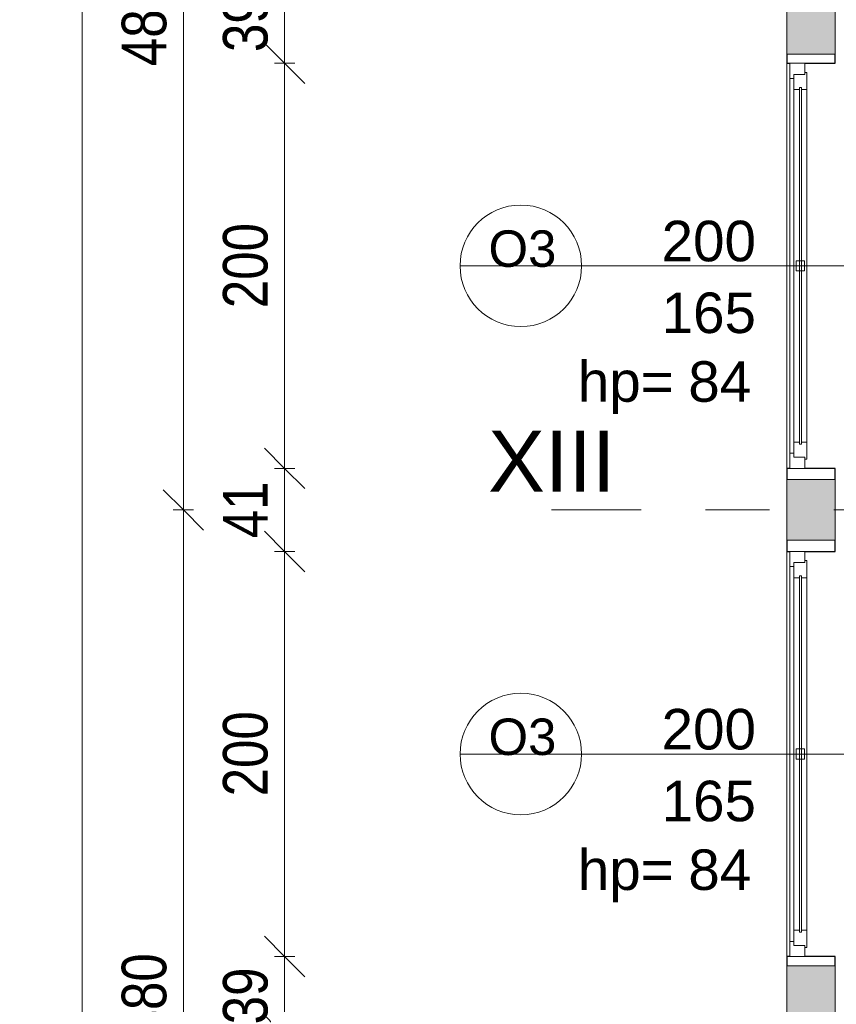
# Model space of a CAD drawing. Header units: centimetres. Extents: x -1631 to 21770, y -8842 to 3590.
# Tile 7 of 133: x -1631 to -1228, y 644 to 1130. Entities that reach past the tile are written whole.
import ezdxf

# ---------------------------------------------------------------- set-up
doc = ezdxf.new("R2010")
doc.units = ezdxf.units.CM
doc.linetypes.add('Oś', pattern=[222.25, 127, -31.75, 31.75, -31.75])
for name, color, linetype, lineweight in [('A-ANNO-DIMS', 211, 'Continuous', 13), ('A-ANNO-DIMS-100', 211, 'Continuous', 13), ('A-GLAZ', 151, 'Continuous', 13), ('A-GLAZ-IDEN', 152, 'Continuous', 13), ('A-WALL', 113, 'Continuous', 13), ('A-WALL-PATT', 111, 'Continuous', 13), ('S-GRID', 1, 'Continuous', 13), ('S-GRID-IDEN', 1, 'Continuous', 13)]:
    doc.layers.add(name, color=color, linetype=linetype, lineweight=lineweight)
doc.styles.add('Arial Narrow_1', font='ARIALN.TTF', dxfattribs={"height": 22})
doc.styles.add('Arial_10', font='arial.ttf', dxfattribs={"height": 20})
doc.styles.add('Arial_13', font='arial.ttf', dxfattribs={"height": 0.2})
doc.styles.add('Arial_7', font='arial.ttf', dxfattribs={"height": 30})
doc.styles.add('Arial_8', font='arial.ttf', dxfattribs={"height": 18})
doc.dimstyles.new('Diagonal_1_100__0_1_', dxfattribs={"dimscale": 30.48, "dimtxt": 22.515481, "dimasz": 0.656168, "dimexe": 0.164042, "dimexo": 0.0625, "dimgap": 0.065617, "dimtad": 1, "dimdec": 1, "dimrnd": 0.1, "dimdsep": 46, "dimtxsty": 'Arial Narrow_1', "dimblk1": 'OBLIQUE', "dimblk2": 'OBLIQUE', "dimsah": 1, "dimcen": 0.09, "dimazin": 0, "dimtfac": 1, "dimtdec": 4, "dimtix": 1, "dimtmove": 0, "dimatfit": 3, "dimfxl": 0, "dimtvp": 1, "dimtolj": 1, "dimtzin": 0, "dimarcsym": 0})

# ---------------------------------------------------------------- blocks, each defined once
blk = doc.blocks.new('Okno - automatyczna etykieta - 200x165 _projektowane_-2617392-6_piętro IV __13_80 m_ - stan projektowany')
at = {"layer": 'A-GLAZ'}
for p, q in [((-92.5, 10.5), (-100, 10.5)), ((-100, 10.5), (-100, 3)), ((-100, 10.5), (100, 10.5)), ((-92.5, 8.5), (-92.5, 10.5)), ((92.5, 10.5), (-92.5, 10.5)), ((100, 10.5), (92.5, 10.5)), ((92.5, 10.5), (92.5, 8.5)), ((100, 3), (100, 10.5)), ((-87, 8.5), (-94.5, 8.5)), ((-94.5, 8.5), (-94.5, 3)), ((-94.5, 3), (-94.5, 8.5)), ((-94.5, 8.5), (-92.5, 8.5)), ((88, 5.75), (-88, 5.75)), ((-88, 5.75), (-88, 4.75)), ((-88, 4.75), (-88, 5.75)), ((-88, 5.75), (-87, 5.75)), ((-87, 5.75), (-87, 8.5)), ((87, 8.5), (-87, 8.5)), ((2.5, 7.25), (-2.5, 7.25)), ((-2.5, 7.25), (-2.5, 3.25)), ((2.5, 3.25), (2.5, 7.25)), ((94.5, 8.5), (87, 8.5)), ((87, 8.5), (87, 5.75)), ((87, 5.75), (88, 5.75)), ((88, 4.75), (88, 5.75)), ((88, 5.75), (88, 4.75)), ((92.5, 8.5), (94.5, 8.5)), ((94.5, 3), (94.5, 8.5)), ((94.5, 8.5), (94.5, 3)), ((-100, 3), (-94.5, 3)), ((-94.5, 3), (-95.5, 3)), ((-95.5, 3), (-95.5, 2)), ((-95.5, 2), (-87, 2)), ((-88, 4.75), (88, 4.75)), ((-87, 4.75), (-88, 4.75)), ((-87, 2), (-87, 4.75)), ((87, 2), (-87, 2)), ((-2.5, 3.25), (2.5, 3.25)), ((87, 4.75), (87, 2)), ((88, 4.75), (87, 4.75)), ((87, 2), (95.5, 2)), ((95.5, 3), (94.5, 3)), ((94.5, 3), (100, 3)), ((95.5, 2), (95.5, 3))]:
    blk.add_line(p, q, dxfattribs=at)
blk = doc.blocks.new('DIMBLOCK8-6_piętro IV __13_80 m_ - stan projektowany')
at = {"layer": 'A-ANNO-DIMS-100', "transparency": 16777216}
for p, q in [((-1600.57, 2848.33), (-1610.57, 2858.33)), ((-1595.57, 2848.33), (-1605.57, 2848.33)), ((-1600.57, 108.33), (-1600.57, 2848.33)), ((-1600.57, 2848.33), (-1590.57, 2838.33)), ((-1600.57, 2848.33), (-1595.57, 2848.33)), ((-1600.57, 108.33), (-1610.57, 118.33)), ((-1595.57, 108.33), (-1605.57, 108.33)), ((-1600.57, 108.33), (-1590.57, 98.33)), ((-1600.57, 108.33), (-1595.57, 108.33))]:
    blk.add_line(p, q, dxfattribs=at)
at = {"layer": 'A-ANNO-DIMS-100', "color": 0, "transparency": 16777216, "insert": (-1631, 1450.45), "char_height": 22, "width": 66.9031, "attachment_point": 1, "rotation": 90, "line_spacing_factor": 0.974696, "style": 'Arial Narrow_1'}
blk.add_mtext('2740', dxfattribs=at)
blk = doc.blocks.new('_Oblique')
at = {"color": 0, "linetype": 'ByBlock', "lineweight": -2}
blk.add_line((-0.5, -0.5), (0.5, 0.5), dxfattribs=at)
blk = doc.blocks.new('DIMBLOCK11-6_piętro IV __13_80 m_ - stan projektowany')
at = {"layer": 'A-ANNO-DIMS-100', "transparency": 16777216}
for p, q in [((-1550.57, 888.33), (-1560.57, 898.33)), ((-1545.57, 888.33), (-1555.57, 888.33)), ((-1550.57, 408.33), (-1550.57, 888.33)), ((-1550.57, 888.33), (-1540.57, 878.33)), ((-1550.57, 888.33), (-1545.57, 888.33)), ((-1550.57, 408.33), (-1560.57, 418.33)), ((-1545.57, 408.33), (-1555.57, 408.33)), ((-1550.57, 408.33), (-1540.57, 398.33)), ((-1550.57, 408.33), (-1545.57, 408.33))]:
    blk.add_line(p, q, dxfattribs=at)
at = {"layer": 'A-ANNO-DIMS-100', "color": 0, "transparency": 16777216, "insert": (-1581, 627.42), "char_height": 22, "width": 50.1774, "attachment_point": 1, "rotation": 90, "line_spacing_factor": 0.974696, "style": 'Arial Narrow_1'}
blk.add_mtext('480', dxfattribs=at)
blk = doc.blocks.new('DIMBLOCK12-6_piętro IV __13_80 m_ - stan projektowany')
at = {"layer": 'A-ANNO-DIMS-100', "transparency": 16777216}
for p, q in [((-1550.57, 1368.33), (-1560.57, 1378.33)), ((-1545.57, 1368.33), (-1555.57, 1368.33)), ((-1550.57, 888.33), (-1550.57, 1368.33)), ((-1550.57, 1368.33), (-1540.57, 1358.33)), ((-1550.57, 1368.33), (-1545.57, 1368.33)), ((-1550.57, 888.33), (-1560.57, 898.33)), ((-1545.57, 888.33), (-1555.57, 888.33)), ((-1550.57, 888.33), (-1540.57, 878.33)), ((-1550.57, 888.33), (-1545.57, 888.33))]:
    blk.add_line(p, q, dxfattribs=at)
at = {"layer": 'A-ANNO-DIMS-100', "color": 0, "transparency": 16777216, "insert": (-1581, 1107.42), "char_height": 22, "width": 50.1774, "attachment_point": 1, "rotation": 90, "line_spacing_factor": 0.974696, "style": 'Arial Narrow_1'}
blk.add_mtext('480', dxfattribs=at)
blk = doc.blocks.new('DIMBLOCK230-6_piętro IV __13_80 m_ - stan projektowany')
at = {"layer": 'A-ANNO-DIMS-100', "transparency": 16777216}
for p, q in [((-1500.57, 667.83), (-1510.57, 677.83)), ((-1495.57, 667.83), (-1505.57, 667.83)), ((-1500.57, 628.83), (-1500.57, 667.83)), ((-1500.57, 667.83), (-1490.57, 657.83)), ((-1500.57, 667.83), (-1495.57, 667.83)), ((-1500.57, 628.83), (-1510.57, 638.83)), ((-1495.57, 628.83), (-1505.57, 628.83)), ((-1500.57, 628.83), (-1490.57, 618.83)), ((-1500.57, 628.83), (-1495.57, 628.83))]:
    blk.add_line(p, q, dxfattribs=at)
at = {"layer": 'A-ANNO-DIMS-100', "color": 0, "transparency": 16777216, "insert": (-1531, 634.39), "char_height": 22, "width": 33.4516, "attachment_point": 1, "rotation": 90, "line_spacing_factor": 0.974696, "style": 'Arial Narrow_1'}
blk.add_mtext('39', dxfattribs=at)
blk = doc.blocks.new('DIMBLOCK231-6_piętro IV __13_80 m_ - stan projektowany')
at = {"layer": 'A-ANNO-DIMS-100', "transparency": 16777216}
for p, q in [((-1500.57, 867.83), (-1510.57, 877.83)), ((-1495.57, 867.83), (-1505.57, 867.83)), ((-1500.57, 667.83), (-1500.57, 867.83)), ((-1500.57, 867.83), (-1490.57, 857.83)), ((-1500.57, 867.83), (-1495.57, 867.83)), ((-1500.57, 667.83), (-1510.57, 677.83)), ((-1495.57, 667.83), (-1505.57, 667.83)), ((-1500.57, 667.83), (-1490.57, 657.83)), ((-1500.57, 667.83), (-1495.57, 667.83))]:
    blk.add_line(p, q, dxfattribs=at)
at = {"layer": 'A-ANNO-DIMS-100', "color": 0, "transparency": 16777216, "insert": (-1531, 746.92), "char_height": 22, "width": 50.1774, "attachment_point": 1, "rotation": 90, "line_spacing_factor": 0.974696, "style": 'Arial Narrow_1'}
blk.add_mtext('200', dxfattribs=at)
blk = doc.blocks.new('DIMBLOCK232-6_piętro IV __13_80 m_ - stan projektowany')
at = {"layer": 'A-ANNO-DIMS-100', "transparency": 16777216}
for p, q in [((-1500.57, 908.83), (-1510.57, 918.83)), ((-1495.57, 908.83), (-1505.57, 908.83)), ((-1500.57, 867.83), (-1500.57, 908.83)), ((-1500.57, 908.83), (-1490.57, 898.83)), ((-1500.57, 908.83), (-1495.57, 908.83)), ((-1500.57, 867.83), (-1510.57, 877.83)), ((-1495.57, 867.83), (-1505.57, 867.83)), ((-1500.57, 867.83), (-1490.57, 857.83)), ((-1500.57, 867.83), (-1495.57, 867.83))]:
    blk.add_line(p, q, dxfattribs=at)
at = {"layer": 'A-ANNO-DIMS-100', "color": 0, "transparency": 16777216, "insert": (-1531, 874.39), "char_height": 22, "width": 33.4516, "attachment_point": 1, "rotation": 90, "line_spacing_factor": 0.974696, "style": 'Arial Narrow_1'}
blk.add_mtext('41', dxfattribs=at)
blk = doc.blocks.new('DIMBLOCK233-6_piętro IV __13_80 m_ - stan projektowany')
at = {"layer": 'A-ANNO-DIMS-100', "transparency": 16777216}
for p, q in [((-1500.57, 1108.83), (-1510.57, 1118.83)), ((-1495.57, 1108.83), (-1505.57, 1108.83)), ((-1500.57, 908.83), (-1500.57, 1108.83)), ((-1500.57, 1108.83), (-1490.57, 1098.83)), ((-1500.57, 1108.83), (-1495.57, 1108.83)), ((-1500.57, 908.83), (-1510.57, 918.83)), ((-1495.57, 908.83), (-1505.57, 908.83)), ((-1500.57, 908.83), (-1490.57, 898.83)), ((-1500.57, 908.83), (-1495.57, 908.83))]:
    blk.add_line(p, q, dxfattribs=at)
at = {"layer": 'A-ANNO-DIMS-100', "color": 0, "transparency": 16777216, "insert": (-1531, 987.92), "char_height": 22, "width": 50.1774, "attachment_point": 1, "rotation": 90, "line_spacing_factor": 0.974696, "style": 'Arial Narrow_1'}
blk.add_mtext('200', dxfattribs=at)
blk = doc.blocks.new('DIMBLOCK234-6_piętro IV __13_80 m_ - stan projektowany')
at = {"layer": 'A-ANNO-DIMS-100', "transparency": 16777216}
for p, q in [((-1500.57, 1147.83), (-1510.57, 1157.83)), ((-1495.57, 1147.83), (-1505.57, 1147.83)), ((-1500.57, 1108.83), (-1500.57, 1147.83)), ((-1500.57, 1147.83), (-1490.57, 1137.83)), ((-1500.57, 1147.83), (-1495.57, 1147.83)), ((-1500.57, 1108.83), (-1510.57, 1118.83)), ((-1495.57, 1108.83), (-1505.57, 1108.83)), ((-1500.57, 1108.83), (-1490.57, 1098.83)), ((-1500.57, 1108.83), (-1495.57, 1108.83))]:
    blk.add_line(p, q, dxfattribs=at)
at = {"layer": 'A-ANNO-DIMS-100', "color": 0, "transparency": 16777216, "insert": (-1531, 1114.39), "char_height": 22, "width": 33.4516, "attachment_point": 1, "rotation": 90, "line_spacing_factor": 0.974696, "style": 'Arial Narrow_1'}
blk.add_mtext('39', dxfattribs=at)
blk = doc.blocks.new('Okno_LD_typ 100 - metka _ wys_parapetu-2491833-6_piętro IV __13_80 m_ - stan projektowany')
at = {"layer": 'A-GLAZ-IDEN'}
blk.add_line((0, 1.8925), (0, -0.3919), dxfattribs=at)
blk.add_circle((0, -0.0919), 0.3, dxfattribs=at)
at = {"layer": 'A-GLAZ-IDEN', "insert": (0.4711, 0.6634), "char_height": 0.2, "width": 0.48783, "attachment_point": 3, "rotation": 90, "line_spacing_factor": 0.936439, "style": 'Arial_13', "bg_fill": 3, "box_fill_scale": 1.25, "bg_fill_color": 256, "bg_fill_true_color": 13158600, "bg_fill_transparency": 0}
blk.add_mtext('\\pt1.27,2.54,3.81,5.08,6.35,7.62,8.89,10.16,11.43,12.7,13.97,15.24,16.51,17.78,19.05,20.32,21.59,22.86,24.13,25.4,26.67,27.94,29.21,30.48,31.75,33.02,34.29,35.56,36.83,38.1,39.37,40.64;hp= ', dxfattribs=at)

msp = doc.modelspace()

# ---------------------------------------------------------------- hatches: boundary and pattern name
at = {"layer": 'A-WALL-PATT'}
h = msp.add_hatch(color=9, dxfattribs=at)
h.paths.add_polyline_path([(-1228.62, 393.33), (-1228.62, 423.33), (-1252.62, 423.33), (-1252.62, 393.33)], flags=0)
h.paths.add_polyline_path([(-1252.62, 633.33), (-1228.62, 633.33), (-1228.62, 663.33), (-1252.62, 663.33), (-1252.62, 649.83)], flags=0)
h.paths.add_polyline_path([(-1252.62, 873.33), (-1228.62, 873.33), (-1228.62, 903.33), (-1252.62, 903.33), (-1252.62, 880.58)], flags=0)
h.paths.add_polyline_path([(-1228.62, 1113.33), (-1228.62, 1143.33), (-1252.62, 1143.33), (-1252.62, 1113.33)], flags=0)
h.paths.add_polyline_path([(-1228.62, 1353.33), (-1228.62, 1383.33), (-1252.62, 1383.33), (-1252.62, 1353.33)], flags=0)

# ---------------------------------------------------------------- linework, layer by layer
at = {"layer": 'A-WALL', "lineweight": 9}
for p, q in [((-1252.62, 1143.33), (-1252.62, 1113.33)), ((-1228.62, 1113.33), (-1228.62, 1143.33)), ((-1252.62, 908.83), (-1252.62, 1108.83)), ((-1252.62, 903.33), (-1252.62, 873.33)), ((-1228.62, 873.33), (-1228.62, 903.33)), ((-1252.62, 667.83), (-1252.62, 867.83)), ((-1252.62, 663.33), (-1252.62, 633.33)), ((-1228.62, 633.33), (-1228.62, 663.33))]:
    msp.add_line(p, q, dxfattribs=at)
at = {"layer": 'A-WALL'}
for p, q in [((-1252.62, 1113.33), (-1228.62, 1113.33)), ((-1228.62, 903.33), (-1252.62, 903.33)), ((-1252.62, 873.33), (-1228.62, 873.33)), ((-1228.62, 663.33), (-1252.62, 663.33))]:
    msp.add_line(p, q, dxfattribs=at)
at = {"layer": 'A-WALL', "color": 7, "lineweight": 25}
for p, q in [((-1252.62, 1113.33), (-1252.62, 1108.83)), ((-1228.62, 1108.83), (-1228.62, 1113.33)), ((-1252.62, 1108.83), (-1251.12, 1108.83)), ((-1243.62, 1108.83), (-1228.62, 1108.83)), ((-1251.12, 908.83), (-1252.62, 908.83)), ((-1252.62, 908.83), (-1252.62, 903.33)), ((-1228.62, 908.83), (-1243.62, 908.83)), ((-1228.62, 903.33), (-1228.62, 908.83)), ((-1252.62, 873.33), (-1252.62, 867.83)), ((-1228.62, 867.83), (-1228.62, 873.33)), ((-1252.62, 867.83), (-1251.12, 867.83)), ((-1243.62, 867.83), (-1228.62, 867.83)), ((-1251.12, 667.83), (-1252.62, 667.83)), ((-1252.62, 667.83), (-1252.62, 663.33)), ((-1228.62, 667.83), (-1243.62, 667.83)), ((-1228.62, 663.33), (-1228.62, 667.83))]:
    msp.add_line(p, q, dxfattribs=at)
at = {"layer": 'S-GRID', "linetype": 'Oś'}
msp.add_line((1342.46, 888.33), (-1368.76, 888.33), dxfattribs=at)

# ---------------------------------------------------------------- block references
at = {"layer": 'A-GLAZ', "rotation": 89.9999999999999}
for p in [(-1240.62, 1008.83), (-1240.62, 767.83)]:
    msp.add_blockref('Okno - automatyczna etykieta - 200x165 _projektowane_-2617392-6_piętro IV __13_80 m_ - stan projektowany', p, dxfattribs=at)

# ---------------------------------------------------------------- texts
at = {"layer": 'S-GRID-IDEN', "insert": (-1368.59, 912.39), "char_height": 30, "width": 63.5, "attachment_point": 5, "line_spacing_factor": 0.936439, "style": 'Arial_7'}
msp.add_mtext('\\pt126.9999,254.0001,381,507.9999,635.0001,762,888.9999,1016.0001,1143,1269.9999,1397.0001,1524,1650.9999,1778.0001,1905,2031.9999,2159.0001,2286,2412.9999,2540.0001,2667,2793.9999,2921.0001,3048,3174.9999,3302.0001,3429,3555.9999,3683.0001,3810,3936.9999,4064.0001;XIII', dxfattribs=at)

# ---------------------------------------------------------------- dimensions: what is measured, and where the dimension line sits
at = {"layer": 'A-ANNO-DIMS'}
for base, p1, p2, override, picture, middle in [((-1600.57, 2848.33), (-1595.57, 108.33), (-1595.57, 2848.33), {"dimpost": '<>', "dimfxl": 2740}, 'DIMBLOCK8-6_piętro IV __13_80 m_ - stan projektowany', (-1613.8, 1478.33)), ((-1550.57, 1368.33), (-1545.57, 888.33), (-1545.57, 1368.33), {"dimpost": '<>', "dimfxl": 480}, 'DIMBLOCK12-6_piętro IV __13_80 m_ - stan projektowany', (-1563.8, 1128.33)), ((-1500.57, 1147.83), (-1495.57, 1108.83), (-1495.57, 1147.83), {"dimpost": '<>', "dimfxl": 39}, 'DIMBLOCK234-6_piętro IV __13_80 m_ - stan projektowany', (-1513.8, 1128.33)), ((-1500.57, 1108.83), (-1495.57, 908.83), (-1495.57, 1108.83), {"dimpost": '<>', "dimfxl": 200}, 'DIMBLOCK233-6_piętro IV __13_80 m_ - stan projektowany', (-1513.8, 1008.83)), ((-1500.57, 908.83), (-1495.57, 867.83), (-1495.57, 908.83), {"dimpost": '<>', "dimfxl": 41}, 'DIMBLOCK232-6_piętro IV __13_80 m_ - stan projektowany', (-1513.61, 888.33)), ((-1550.57, 888.33), (-1545.57, 408.33), (-1545.57, 888.33), {"dimpost": '<>', "dimfxl": 480}, 'DIMBLOCK11-6_piętro IV __13_80 m_ - stan projektowany', (-1563.8, 648.33)), ((-1500.57, 867.83), (-1495.57, 667.83), (-1495.57, 867.83), {"dimpost": '<>', "dimfxl": 200}, 'DIMBLOCK231-6_piętro IV __13_80 m_ - stan projektowany', (-1513.8, 767.83)), ((-1500.57, 667.83), (-1495.57, 628.83), (-1495.57, 667.83), {"dimpost": '<>', "dimfxl": 39}, 'DIMBLOCK230-6_piętro IV __13_80 m_ - stan projektowany', (-1513.8, 648.33))]:
    dim = msp.add_linear_dim(base=base, p1=p1, p2=p2, angle=90, dimstyle='Diagonal_1_100__0_1_', override=override, dxfattribs=at)
    dim.commit()
    dim.dimension.update_dxf_attribs({"geometry": picture, "text_midpoint": middle})

# ---------------------------------------------------------------- next in the draw order: block references
at = {"layer": 'A-GLAZ-IDEN', "xscale": 99.99999999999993, "yscale": 99.99999999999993, "zscale": 99.99999999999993, "rotation": 270.0000000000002}
for p in [(-1374.73, 1008.83), (-1374.73, 767.83)]:
    msp.add_blockref('Okno_LD_typ 100 - metka _ wys_parapetu-2491833-6_piętro IV __13_80 m_ - stan projektowany', p, dxfattribs=at)

# ---------------------------------------------------------------- next in the draw order: texts
at = {"layer": 'A-GLAZ-IDEN', "line_spacing_factor": 0.936439}
for s, insert, char_height, width, attachment_point, style in [('\\pt127,254,381,508,635,762,889,1016,1143,1270,1397,1524,1651,1778,1905,2032,2159,2286,2413,2540,2667,2794,2921,3048,3175,3302,3429,3556,3683,3810,3937,4064;200', (-1291.1, 1020.94), 20, 48.3, 5, 'Arial_10'), ('\\pt127.00008,253.99998,381.00006,507.99996,635.00004,761.99994,889.00002,1015.99992,1143,1270.00008,1396.99998,1524.00006,1650.99996,1778.00004,1904.99994,2032.00002,2158.99992,2286,2413.00008,2539.99998,2667.00006,2793.99996,2921.00004,3047.99994,3175.00002,3301.99992,3429,3556.00008,3682.99998,3810.00006,3936.99996,4064.00004;O3', (-1383.12, 1017.21), 18, 33.7, 5, 'Arial_8'), ('\\pt127,254,381,508,635,762,889,1016,1143,1270,1397,1524,1651,1778,1905,2032,2159,2286,2413,2540,2667,2794,2921,3048,3175,3302,3429,3556,3683,3810,3937,4064;165', (-1291.1, 985.5), 20, 48.3, 5, 'Arial_10'), ('\\pt127,254,381,508,635,762,889,1016,1143,1270,1397,1524,1651,1778,1905,2032,2159,2286,2413,2540,2667,2794,2921,3048,3175,3302,3429,3556,3683,3810,3937,4064;84', (-1301.22, 961.72), 20, 32.4, 1, 'Arial_10'), ('\\pt127,254,381,508,635,762,889,1016,1143,1270,1397,1524,1651,1778,1905,2032,2159,2286,2413,2540,2667,2794,2921,3048,3175,3302,3429,3556,3683,3810,3937,4064;200', (-1291.1, 779.94), 20, 48.3, 5, 'Arial_10'), ('\\pt127.00008,253.99998,381.00006,507.99996,635.00004,761.99994,889.00002,1015.99992,1143,1270.00008,1396.99998,1524.00006,1650.99996,1778.00004,1904.99994,2032.00002,2158.99992,2286,2413.00008,2539.99998,2667.00006,2793.99996,2921.00004,3047.99994,3175.00002,3301.99992,3429,3556.00008,3682.99998,3810.00006,3936.99996,4064.00004;O3', (-1383.12, 776.21), 18, 33.7, 5, 'Arial_8'), ('\\pt127,254,381,508,635,762,889,1016,1143,1270,1397,1524,1651,1778,1905,2032,2159,2286,2413,2540,2667,2794,2921,3048,3175,3302,3429,3556,3683,3810,3937,4064;165', (-1291.1, 744.5), 20, 48.3, 5, 'Arial_10'), ('\\pt127,254,381,508,635,762,889,1016,1143,1270,1397,1524,1651,1778,1905,2032,2159,2286,2413,2540,2667,2794,2921,3048,3175,3302,3429,3556,3683,3810,3937,4064;84', (-1301.22, 720.72), 20, 32.4, 1, 'Arial_10')]:
    msp.add_mtext(s, dxfattribs=dict(at, insert=insert, char_height=char_height, width=width, attachment_point=attachment_point, style=style))

doc.saveas('drawing.dxf')
